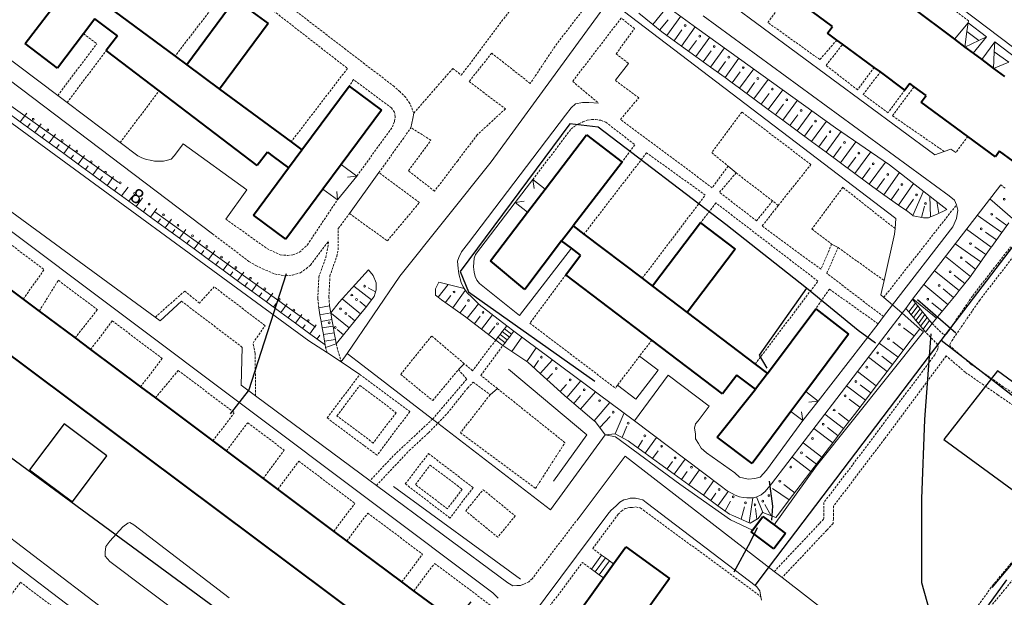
# Model space of a CAD drawing. Extents: x 13 to 4138, y -4831 to -1000.
# Tile 22 of 99: x 1171 to 1390, y -2680 to -2551. Entities that reach past the tile are written whole.
import ezdxf
from ezdxf.enums import TextEntityAlignment as Align

# ---------------------------------------------------------------- set-up
doc = ezdxf.new("R2010")
doc.units = 0
doc.header["$MEASUREMENT"] = 0
doc.linetypes.add('DASHED', pattern=[0.75, 0.5, -0.25])
for name, color, linetype in [('11', 7, 'CONTINUOUS'), ('24', 7, 'CONTINUOUS'), ('25', 7, 'CONTINUOUS'), ('37', 7, 'CONTINUOUS'), ('40', 7, 'CONTINUOUS'), ('42', 7, 'CONTINUOUS'), ('6', 7, 'CONTINUOUS'), ('7', 7, 'CONTINUOUS'), ('ВОРКАУТ_ФИТНЕС', 1, 'CONTINUOUS'), ('ДЕТСКИЕ_ПЛОЩАДКИ', 6, 'CONTINUOUS'), ('ЛЕСТНИЦЫ', 6, 'CONTINUOUS'), ('ПЕШЕХОДНЫЕ_ДОРОЖКИ', 3, 'CONTINUOUS'), ('ТРОПЫ', 32, 'CONTINUOUS')]:
    doc.layers.add(name, color=color, linetype=linetype)
doc.styles.get("Standard").update_dxf_attribs({"font": 'txt', "height": 0.2})

msp = doc.modelspace()

# ---------------------------------------------------------------- linework, layer by layer
at = {"layer": '11', "color": 253, "linetype": 'Continuous', "lineweight": 0}
for p, q in [((1275.91, -2583), (1302.2, -2546.94)), ((1302.2, -2546.94), (1366.13, -2595.58)), ((1235.24, -2622.89), (1146.75, -2558.14)), ((1255.48, -2608.49), (1275.91, -2583)), ((1366.13, -2595.58), (1365.93, -2597.87)), ((1365.93, -2597.87), (1365.83, -2599.1)), ((1365.83, -2599.1), (1363.5, -2609.45)), ((1243.79, -2625.71), (1255.48, -2608.49)), ((1363.5, -2609.45), (1362.78, -2612.65)), ((1362.78, -2612.65), (1363.41, -2613.2)), ((1363.41, -2613.2), (1365.35, -2614.89)), ((1365.35, -2614.89), (1367.48, -2616.75)), ((1367.48, -2616.75), (1371.43, -2620.19)), ((1372.24, -2620.9), (1348.44, -2650.79)), ((1371.43, -2620.19), (1372.24, -2620.9)), ((1239.36, -2625.6), (1235.24, -2622.89)), ((1242.42, -2627.54), (1239.36, -2625.6)), ((1242.42, -2627.54), (1243.79, -2625.71)), ((1247.3, -2628.4), (1243.79, -2625.71)), ((1262.82, -2640.34), (1247.3, -2628.4)), ((1264, -2641.25), (1262.82, -2640.34)), ((1289.12, -2660.58), (1264, -2641.25)), ((1301.31, -2643.86), (1289.12, -2660.58)), ((1303.6, -2644.32), (1301.31, -2643.86)), ((1317.95, -2654.86), (1303.6, -2644.32)), ((1348.44, -2650.79), (1338.94, -2663.93)), ((1329.24, -2662.8), (1317.95, -2654.86)), ((1334.13, -2665.08), (1329.24, -2662.8))]:
    msp.add_line(p, q, dxfattribs=at)
at = {"layer": '24', "color": 253, "linetype": 'Continuous', "lineweight": 0}
for p, q in [((1031.53, -2495.4), (1276.24, -2679.07)), ((1347.17, -2523.14), (1404.87, -2567.09)), ((1374.78, -2581.41), (1328.84, -2547.48)), ((1378, -2590.54), (1323.15, -2550.44)), ((1179.24, -2568.17), (1161.3, -2554.62)), ((1159.12, -2557.7), (1213.72, -2599)), ((1303.57, -2564.79), (1306.47, -2561)), ((1181.32, -2569.74), (1179.24, -2568.17)), ((1193.14, -2578.67), (1181.32, -2569.74)), ((1293.68, -2570.9), (1294.7, -2570.01)), ((1294.7, -2570.01), (1296.22, -2569.75)), ((1296.22, -2569.75), (1297.62, -2569.75)), ((1297.62, -2569.75), (1299.84, -2569.9)), ((1258.43, -2573.31), (1258.63, -2572.11)), ((1270.81, -2601), (1292.41, -2572.55)), ((1292.41, -2572.55), (1293.68, -2570.9)), ((1257.99, -2575.36), (1258.43, -2573.31)), ((1197.07, -2581.64), (1193.14, -2578.67)), ((1207.22, -2578.93), (1205.26, -2581.52)), ((1221.38, -2589.24), (1207.22, -2578.93)), ((1376.89, -2580.66), (1374.78, -2581.41)), ((1378.34, -2580.14), (1376.89, -2580.66)), ((1379.44, -2580.92), (1378.34, -2580.14)), ((1200.95, -2617.64), (1152, -2581.76)), ((1198.01, -2582.11), (1197.07, -2581.64)), ((1199.06, -2582.46), (1198.01, -2582.11)), ((1199.88, -2582.58), (1199.06, -2582.46)), ((1200.82, -2582.81), (1199.88, -2582.58)), ((1201.75, -2582.81), (1200.82, -2582.81)), ((1202.81, -2582.81), (1201.75, -2582.81)), ((1203.74, -2582.58), (1202.81, -2582.81)), ((1204.56, -2582.34), (1203.74, -2582.58)), ((1205.26, -2581.52), (1204.56, -2582.34)), ((1244.3, -2594.51), (1250.86, -2585.37)), ((1328.7, -2583.91), (1330.47, -2585.43)), ((1369.82, -2613.61), (1389.47, -2588.08)), ((1216.74, -2595.76), (1221.38, -2589.24)), ((1272.41, -2603.6), (1281.24, -2592.07)), ((1379.17, -2591.48), (1378, -2590.54)), ((1379.64, -2592.53), (1379.17, -2591.48)), ((1379.95, -2593.77), (1379.64, -2592.53)), ((1379.64, -2595.58), (1379.95, -2593.77)), ((1378.82, -2597.45), (1379.64, -2595.58)), ((1365.35, -2614.89), (1378.82, -2597.45)), ((1269.28, -2603.03), (1270.81, -2601)), ((1268.65, -2604.31), (1269.28, -2603.03)), ((1293.75, -2602.23), (1282.19, -2617.22)), ((1351.78, -2601.31), (1353.23, -2602.1)), ((1268.39, -2605.15), (1268.65, -2604.31)), ((1268.52, -2606.75), (1268.39, -2605.15)), ((1271.9, -2606.4), (1272.03, -2605.45)), ((1272.03, -2605.45), (1272.09, -2604.43)), ((1272.09, -2604.43), (1272.41, -2603.6)), ((1268.64, -2607.95), (1268.52, -2606.75)), ((1272.09, -2607.55), (1271.9, -2606.4)), ((1272.28, -2608.56), (1272.09, -2607.55)), ((1269.15, -2609.86), (1268.64, -2607.95)), ((1269.66, -2610.88), (1269.15, -2609.86)), ((1272.66, -2609.33), (1272.28, -2608.56)), ((1273.3, -2610.09), (1272.66, -2609.33)), ((1269.89, -2611.2), (1269.66, -2610.88)), ((1270.55, -2612.15), (1269.89, -2611.2)), ((1271.57, -2613.17), (1270.55, -2612.15)), ((1282.19, -2617.22), (1273.3, -2610.09)), ((1206.81, -2614.03), (1202.06, -2618.46)), ((1273.22, -2614.82), (1271.57, -2613.17)), ((1279.34, -2619.52), (1273.22, -2614.82)), ((1363.34, -2617.49), (1365.35, -2614.89)), ((1367.48, -2616.75), (1368.33, -2615.64)), ((1202.06, -2618.46), (1200.95, -2617.64)), ((1338.39, -2654.8), (1367.48, -2616.75)), ((1362.12, -2619.07), (1363.34, -2617.49)), ((1307.82, -2640.7), (1280.93, -2620.73)), ((1348.78, -2636.34), (1362.12, -2619.07)), ((1238.77, -2725.21), (1106.58, -2624.98)), ((1220.15, -2632.77), (1220.38, -2624.34)), ((1246.6, -2630.36), (1242.42, -2627.54)), ((1308.96, -2626.3), (1313.1, -2629.44)), ((1268.57, -2629.31), (1269.88, -2627.98)), ((1313.1, -2629.44), (1308.16, -2635.93)), ((1307.82, -2640.7), (1315.36, -2630.55)), ((1315.36, -2630.55), (1324.49, -2637.47)), ((1223.37, -2635.16), (1220.15, -2632.77)), ((1275.63, -2634.93), (1277.29, -2633.55)), ((1308.16, -2635.93), (1304.03, -2632.79)), ((1248.88, -2654.08), (1223.37, -2635.16)), ((1324.49, -2637.47), (1322.02, -2640.72)), ((1307.82, -2640.7), (1326.94, -2655.12)), ((1322.02, -2640.72), (1321.43, -2641.43)), ((1337.23, -2651.74), (1345.35, -2640.69)), ((1321.43, -2641.43), (1321.2, -2642.36)), ((1321.2, -2642.36), (1321.43, -2643.65)), ((1321.43, -2643.65), (1321.43, -2644.71)), ((1321.43, -2644.71), (1322.13, -2645.76)), ((1322.13, -2645.76), (1322.72, -2646.82)), ((1322.72, -2646.82), (1323.89, -2647.87)), ((1305.74, -2648.61), (1295.24, -2662.56)), ((1338.99, -2674.33), (1305.74, -2648.61)), ((1323.89, -2647.87), (1330.21, -2652.32)), ((1335.82, -2653.26), (1337.23, -2651.74)), ((1330.21, -2652.32), (1331.26, -2653.26)), ((1331.26, -2653.26), (1332.2, -2653.49)), ((1332.2, -2653.49), (1333.25, -2653.73)), ((1333.25, -2653.73), (1334.65, -2653.61)), ((1334.65, -2653.61), (1335.82, -2653.26)), ((1202.32, -2692.44), (1154.51, -2656.07)), ((1250.3, -2655.14), (1248.88, -2654.08)), ((1279.57, -2676.85), (1250.3, -2655.14)), ((1326.94, -2655.12), (1328.47, -2656.33)), ((1336.99, -2656.52), (1338.39, -2654.8)), ((1306.18, -2658.17), (1305.48, -2658.38)), ((1306.89, -2657.94), (1306.18, -2658.17)), ((1308.06, -2657.94), (1306.89, -2657.94)), ((1308.99, -2658.17), (1308.06, -2657.94)), ((1309.7, -2658.38), (1308.99, -2658.17)), ((1328.47, -2656.33), (1329.62, -2656.97)), ((1329.62, -2656.97), (1330.31, -2657.29)), ((1330.31, -2657.29), (1331.27, -2657.67)), ((1331.27, -2657.67), (1332.09, -2657.86)), ((1332.09, -2657.86), (1332.86, -2657.92)), ((1332.86, -2657.92), (1333.75, -2657.92)), ((1333.75, -2657.92), (1334.38, -2657.92)), ((1334.38, -2657.92), (1335.14, -2657.67)), ((1335.14, -2657.67), (1336.1, -2657.22)), ((1336.1, -2657.22), (1336.99, -2656.52)), ((1303.73, -2659.67), (1302.56, -2660.72)), ((1304.55, -2658.85), (1303.73, -2659.67)), ((1305.48, -2658.38), (1304.55, -2658.85)), ((1310.4, -2658.96), (1309.7, -2658.38)), ((1335.06, -2677.67), (1310.4, -2658.96)), ((1301.86, -2661.54), (1232.7, -2754.28)), ((1302.56, -2660.72), (1301.86, -2661.54)), ((1340.74, -2675.69), (1338.99, -2674.33)), ((1368.37, -2697.06), (1340.74, -2675.69)), ((1280.74, -2677.55), (1279.57, -2676.85)), ((1281.56, -2677.44), (1280.74, -2677.55)), ((1282.38, -2677.44), (1281.56, -2677.44)), ((1283.3, -2677.09), (1282.38, -2677.44)), ((1335.77, -2678.61), (1335.06, -2677.67)), ((1276.24, -2679.07), (1277.41, -2680.25)), ((1336.02, -2679.95), (1335.77, -2678.61)), ((1336.13, -2680.76), (1336.02, -2679.95))]:
    msp.add_line(p, q, dxfattribs=at)
at = {"layer": '24', "color": 253, "linetype": 'DASHED', "lineweight": 0}
for p, q in [((1254.24, -2566.17), (1185.64, -2513.53)), ((1269.21, -2563.65), (1286.88, -2540.1)), ((1218.36, -2542.57), (1205.39, -2559.39)), ((1382.33, -2551.55), (1372.54, -2544.08)), ((1220.81, -2544.23), (1243.83, -2562.12)), ((1296.99, -2548.26), (1290.13, -2557.17)), ((1337.59, -2551.9), (1341.28, -2546.78)), ((1304.85, -2550.9), (1294.05, -2565.03)), ((1307.86, -2553.25), (1304.85, -2550.9)), ((1349.15, -2560.17), (1337.59, -2551.9)), ((1382.21, -2551.98), (1382.33, -2551.55)), ((1185, -2554.41), (1187.94, -2556.65)), ((1303.71, -2558.91), (1307.86, -2553.25)), ((1179.24, -2568.17), (1187.94, -2556.65)), ((1290.13, -2557.17), (1284.6, -2565.49)), ((1352.94, -2555.8), (1349.15, -2560.17)), ((1350.55, -2561.45), (1354.24, -2556.75)), ((1181.32, -2569.74), (1190.06, -2558.17)), ((1275.99, -2558.73), (1270.96, -2565.06)), ((1284.6, -2565.49), (1275.99, -2558.73)), ((1306.47, -2561), (1303.71, -2558.91)), ((1357.54, -2566.92), (1350.55, -2561.45)), ((1243.83, -2562.12), (1231.27, -2578.53)), ((1258.63, -2572.11), (1267.34, -2562.13)), ((1267.34, -2562.13), (1269.21, -2563.65)), ((1361.26, -2561.9), (1357.54, -2566.92)), ((1358.78, -2567.96), (1362.65, -2562.92)), ((1245.21, -2564.63), (1244.18, -2566.09)), ((1253.63, -2570.95), (1245.21, -2564.63)), ((1270.96, -2565.06), (1279.04, -2571.15)), ((1294.05, -2565.03), (1299.84, -2569.9)), ((1308.79, -2568.67), (1303.57, -2564.79)), ((1193.14, -2578.67), (1201.85, -2567.15)), ((1255.55, -2567.33), (1254.24, -2566.17)), ((1256.82, -2568.63), (1255.55, -2567.33)), ((1364.37, -2572.04), (1358.78, -2567.96)), ((1368.13, -2566.95), (1364.37, -2572.04)), ((1365.32, -2572.68), (1370.17, -2566.23)), ((1257.75, -2569.92), (1256.82, -2568.63)), ((1258.63, -2572.11), (1257.75, -2569.92)), ((1304.72, -2573.51), (1308.79, -2568.67)), ((1254.34, -2571.89), (1253.63, -2570.95)), ((1254.47, -2572.94), (1254.34, -2571.89)), ((1279.04, -2571.15), (1272.74, -2576.97)), ((1331.78, -2571.87), (1325.04, -2580.91)), ((1347.16, -2583.58), (1331.78, -2571.87)), ((1376.89, -2580.66), (1365.32, -2572.68)), ((1253.87, -2575.17), (1254.36, -2573.88)), ((1254.36, -2573.88), (1254.47, -2572.94)), ((1294.37, -2575.09), (1295.39, -2574.51)), ((1295.39, -2574.51), (1296.28, -2574.07)), ((1296.28, -2574.07), (1297.3, -2573.69)), ((1297.3, -2573.69), (1298.25, -2573.56)), ((1298.25, -2573.56), (1299.14, -2573.56)), ((1299.14, -2573.56), (1300.29, -2573.69)), ((1300.29, -2573.69), (1301.43, -2574.13)), ((1301.43, -2574.13), (1307.9, -2579.15)), ((1325.14, -2588.74), (1304.72, -2573.51)), ((1245.93, -2586.13), (1253.87, -2575.17)), ((1250.86, -2585.37), (1257.99, -2575.36)), ((1262.44, -2578.14), (1257.99, -2575.36)), ((1272.74, -2576.97), (1268.41, -2582.71)), ((1285.14, -2586.93), (1293.74, -2575.59)), ((1293.74, -2575.59), (1294.37, -2575.09)), ((1257.41, -2584.94), (1262.44, -2578.14)), ((1307.9, -2579.15), (1305.06, -2583.05)), ((1382.15, -2577.3), (1379.44, -2580.92)), ((1310.53, -2580.96), (1296.57, -2599.07)), ((1323.62, -2590.38), (1310.53, -2580.96)), ((1325.04, -2580.91), (1328.7, -2583.91)), ((1268.41, -2582.71), (1263.24, -2589.5)), ((1339.88, -2592.69), (1347.16, -2583.58)), ((1259.87, -2592.05), (1250.86, -2585.37)), ((1263.24, -2589.5), (1257.41, -2584.94)), ((1328.7, -2583.91), (1325.14, -2588.74)), ((1326.79, -2589.76), (1330.47, -2585.43)), ((1330.47, -2585.43), (1338.61, -2591.67)), ((1389.47, -2588.08), (1390.6, -2589)), ((1335.05, -2596.12), (1326.79, -2589.76)), ((1354.26, -2588.65), (1347.39, -2597.94)), ((1365.93, -2597.87), (1354.26, -2588.65)), ((1234.9, -2601.49), (1241.6, -2591.44)), ((1252.73, -2600.6), (1259.87, -2592.05)), ((1309.56, -2608.94), (1323.62, -2590.38)), ((1325.98, -2592.14), (1322.55, -2596.58)), ((1348.73, -2609.57), (1325.98, -2592.14)), ((1338.61, -2591.67), (1335.05, -2596.12)), ((1339.88, -2592.69), (1338.61, -2591.67)), ((1241.8, -2597.8), (1244.3, -2594.51)), ((1244.3, -2594.51), (1252.73, -2600.6)), ((1336.32, -2597.27), (1339.88, -2592.69)), ((1363.41, -2613.2), (1379.64, -2592.53)), ((1216.74, -2595.76), (1225.89, -2602.31)), ((1163.7, -2597.6), (1176.22, -2607.01)), ((1213.72, -2599), (1221.87, -2605.16)), ((1241.8, -2602.55), (1241.8, -2597.8)), ((1349.41, -2606.94), (1336.32, -2597.27)), ((1347.39, -2597.94), (1351.78, -2601.31)), ((1235.56, -2605.99), (1239.67, -2600.6)), ((1239.34, -2602.79), (1239.67, -2600.6)), ((1225.89, -2602.31), (1228.82, -2603.72)), ((1231.62, -2603.72), (1233.15, -2603.13)), ((1233.15, -2603.13), (1234.9, -2601.49)), ((1238.99, -2604.31), (1239.34, -2602.79)), ((1241.44, -2604.08), (1241.8, -2602.55)), ((1351.78, -2601.31), (1349.41, -2606.94)), ((1350.69, -2607.83), (1353.23, -2602.1)), ((1353.23, -2602.1), (1363.5, -2609.45)), ((1383.23, -2612.82), (1391.65, -2601.94)), ((1384.72, -2613.9), (1393.12, -2603.04)), ((1221.87, -2605.16), (1223.39, -2606.1)), ((1228.82, -2603.72), (1230.45, -2603.84)), ((1230.45, -2603.84), (1231.62, -2603.72)), ((1237.46, -2608.65), (1238.99, -2604.31)), ((1239.92, -2608.41), (1241.44, -2604.08)), ((1171.53, -2613.6), (1176.22, -2607.01)), ((1223.39, -2606.1), (1224.91, -2606.8)), ((1224.91, -2606.8), (1227.6, -2607.98)), ((1231.55, -2608.24), (1233.33, -2607.69)), ((1233.33, -2607.69), (1234.62, -2606.8)), ((1234.62, -2606.8), (1235.56, -2605.99)), ((1363.34, -2617.49), (1350.69, -2607.83)), ((1175.1, -2616.27), (1179.38, -2609.39)), ((1179.38, -2609.39), (1188.09, -2615.94)), ((1227.6, -2607.98), (1230.01, -2608.4)), ((1230.01, -2608.4), (1231.55, -2608.24)), ((1237.23, -2613.45), (1237.46, -2608.65)), ((1239.69, -2613.22), (1239.92, -2608.41)), ((1292.5, -2608.14), (1284.49, -2618.94)), ((1334.74, -2628.07), (1348.73, -2609.57)), ((1207.56, -2611.78), (1200.95, -2617.64)), ((1210.84, -2614.47), (1207.56, -2611.78)), ((1214.12, -2610.84), (1210.84, -2614.47)), ((1225.47, -2619.51), (1214.12, -2610.84)), ((1351.27, -2611.35), (1348.23, -2615.77)), ((1362.12, -2619.07), (1351.27, -2611.35)), ((1220.38, -2624.34), (1206.81, -2614.03)), ((1237.43, -2615.5), (1237.23, -2613.45)), ((1239.85, -2615.08), (1239.69, -2613.22)), ((1377.39, -2621.36), (1383.23, -2612.82)), ((1378.56, -2622.9), (1384.72, -2613.9)), ((1183.1, -2622.25), (1188.09, -2615.94)), ((1186.57, -2624.84), (1191.4, -2618.43)), ((1191.4, -2618.43), (1202.54, -2626.82)), ((1222.78, -2623.38), (1225.47, -2619.51)), ((1284.49, -2618.94), (1303.55, -2633.42)), ((1375.41, -2623.69), (1372.74, -2620.97)), ((1374.17, -2619.04), (1376.57, -2621.36)), ((1262.6, -2621.81), (1255.7, -2630.37)), ((1269.88, -2627.98), (1262.6, -2621.81)), ((1276.89, -2622.72), (1271.73, -2629.55)), ((1311.68, -2622.71), (1308.96, -2626.3)), ((1376.57, -2621.36), (1376.95, -2621.51)), ((1376.95, -2621.51), (1377.39, -2621.36)), ((1378.15, -2623.68), (1378.56, -2622.9)), ((1223.24, -2625.61), (1222.78, -2623.38)), ((1238.95, -2624.36), (1239.36, -2625.6)), ((1241.31, -2623.58), (1242.42, -2627.54)), ((1273.6, -2630.6), (1278.49, -2623.94)), ((1374.78, -2626), (1375.41, -2624.86)), ((1375.55, -2624.2), (1375.41, -2623.69)), ((1375.41, -2624.86), (1375.55, -2624.2)), ((1378.19, -2624.07), (1378.15, -2623.68)), ((1382.9, -2628.14), (1378.19, -2624.07)), ((1197.71, -2633.17), (1202.54, -2626.82)), ((1223.37, -2635.16), (1223.24, -2625.61)), ((1308.96, -2626.3), (1304.03, -2632.79)), ((1374.78, -2626), (1361.79, -2643.44)), ((1377.34, -2626.25), (1363.56, -2644.76)), ((1381.55, -2629.88), (1377.34, -2626.25)), ((1201.01, -2635.63), (1206.1, -2629.49)), ((1206.1, -2629.49), (1218.61, -2638.91)), ((1262.84, -2636.22), (1268.57, -2629.31)), ((1268.57, -2629.31), (1270.44, -2631.42)), ((1271.73, -2629.55), (1269.88, -2627.98)), ((1390.06, -2633.11), (1382.9, -2628.14)), ((1239.32, -2640.09), (1246.6, -2630.36)), ((1246.6, -2630.36), (1257.72, -2638.68)), ((1255.7, -2630.37), (1262.84, -2636.22)), ((1270.44, -2631.42), (1262.82, -2640.34)), ((1277.29, -2633.55), (1273.6, -2630.6)), ((1388.81, -2634.92), (1381.55, -2629.88)), ((1241.5, -2639.59), (1246.61, -2632.82)), ((1246.61, -2632.82), (1254.68, -2638.92)), ((1266.15, -2639.03), (1270.6, -2633.41)), ((1270.6, -2633.41), (1271.88, -2632.12)), ((1271.88, -2632.12), (1275.63, -2634.93)), ((1292.33, -2645.6), (1277.29, -2633.55)), ((1304.03, -2632.79), (1303.55, -2633.42)), ((1395.86, -2637.09), (1390.06, -2633.11)), ((1275.63, -2634.93), (1269.04, -2643.37)), ((1394.78, -2639.02), (1388.81, -2634.92)), ((1213.83, -2645.21), (1218.61, -2638.91)), ((1247.53, -2646.24), (1239.32, -2640.09)), ((1249.57, -2645.68), (1241.5, -2639.59)), ((1254.68, -2638.92), (1249.57, -2645.68)), ((1257.72, -2638.68), (1250.44, -2648.41)), ((1262.82, -2640.34), (1254.06, -2648.53)), ((1264, -2641.25), (1266.15, -2639.03)), ((1216.83, -2647.45), (1221.6, -2641.16)), ((1221.6, -2641.16), (1229.75, -2647.29)), ((1261.94, -2643.37), (1264, -2641.25)), ((1257.61, -2647.35), (1261.94, -2643.37)), ((1269.04, -2643.37), (1285.77, -2655.79)), ((1361.79, -2643.44), (1356.42, -2650.58)), ((1363.56, -2644.76), (1358.17, -2651.91)), ((1225.04, -2653.59), (1229.75, -2647.29)), ((1250.44, -2648.41), (1247.53, -2646.24)), ((1250.3, -2655.14), (1257.61, -2647.35)), ((1285.77, -2655.79), (1292.33, -2645.6)), ((1387.63, -2677.5), (1414.18, -2645.55)), ((1254.06, -2648.53), (1248.88, -2654.08)), ((1256.73, -2654.79), (1261.91, -2648.02)), ((1261.91, -2648.02), (1271.86, -2655.63)), ((1228.28, -2656.01), (1232.98, -2649.72)), ((1232.98, -2649.72), (1245.48, -2659.13)), ((1258.98, -2654.95), (1262.27, -2650.59)), ((1262.27, -2650.59), (1269.4, -2655.98)), ((1356.42, -2650.58), (1350.01, -2659)), ((1358.17, -2651.91), (1352.21, -2659.74)), ((1266.68, -2662.4), (1256.73, -2654.79)), ((1266.12, -2660.34), (1258.98, -2654.95)), ((1269.4, -2655.98), (1266.12, -2660.34)), ((1271.86, -2655.63), (1266.68, -2662.4)), ((1270.2, -2660.83), (1274.09, -2656.09)), ((1274.09, -2656.09), (1281.23, -2661.95)), ((1240.81, -2665.38), (1245.48, -2659.13)), ((1304.91, -2660.87), (1305.73, -2660.28)), ((1305.73, -2660.28), (1306.32, -2660.16)), ((1306.32, -2660.16), (1306.9, -2660.05)), ((1306.9, -2660.05), (1307.37, -2660.05)), ((1307.37, -2660.05), (1308.07, -2659.93)), ((1308.07, -2659.93), (1309.12, -2660.16)), ((1309.12, -2660.16), (1309.83, -2660.63)), ((1350.01, -2659), (1350.01, -2661.39)), ((1352.21, -2659.74), (1352.21, -2661.39)), ((1243.7, -2667.54), (1248.37, -2661.3)), ((1248.37, -2661.3), (1260.55, -2670.46)), ((1277.34, -2666.69), (1270.2, -2660.83)), ((1281.23, -2661.95), (1277.34, -2666.69)), ((1295.24, -2662.56), (1285.06, -2675.92)), ((1298.53, -2669.19), (1304.21, -2661.57)), ((1304.21, -2661.57), (1304.91, -2660.87)), ((1309.83, -2660.63), (1336.02, -2679.95)), ((1349.99, -2662.65), (1349.08, -2663.63)), ((1350.01, -2662.43), (1349.99, -2662.65)), ((1350.01, -2661.39), (1350.01, -2662.43)), ((1352.21, -2662.56), (1352.1, -2663.61)), ((1352.21, -2661.39), (1352.21, -2662.56)), ((1349.08, -2663.63), (1338.99, -2674.33)), ((1352.1, -2663.61), (1350.69, -2665.13)), ((1401.81, -2664.49), (1387.4, -2681.95)), ((1350.69, -2665.13), (1340.74, -2675.69)), ((1300.5, -2670.68), (1298.53, -2669.19)), ((1255.92, -2676.67), (1260.55, -2670.46)), ((1258.64, -2678.7), (1263.27, -2672.51)), ((1263.27, -2672.51), (1277.95, -2683.55)), ((1287.12, -2684.51), (1296.21, -2672.3)), ((1298.24, -2673.82), (1296.21, -2672.3)), ((1166.95, -2682.03), (1170.95, -2676.73)), ((1170.95, -2676.73), (1183.71, -2686.41)), ((1284.24, -2676.62), (1283.3, -2677.09)), ((1285.06, -2675.92), (1284.24, -2676.62)), ((1379.16, -2689.19), (1387.63, -2677.5))]:
    msp.add_line(p, q, dxfattribs=at)
at = {"layer": '25', "color": 253, "linetype": 'Continuous', "lineweight": 0}
for p, q in [((1368.33, -2615.64), (1369.82, -2613.61)), ((1369.82, -2613.61), (1370.49, -2614.45)), ((1237.43, -2615.5), (1239.85, -2615.08)), ((1237.7, -2617.06), (1237.43, -2615.5)), ((1239.85, -2615.08), (1240.12, -2616.65)), ((1369.01, -2616.45), (1368.33, -2615.64)), ((1369.01, -2616.45), (1370.49, -2614.45)), ((1369.53, -2617.09), (1369.01, -2616.45)), ((1369.53, -2617.09), (1371.01, -2615.09)), ((1370.06, -2617.72), (1371.53, -2615.74)), ((1370.49, -2614.45), (1371.01, -2615.09)), ((1370.58, -2618.36), (1372.04, -2616.39)), ((1371.01, -2615.09), (1371.53, -2615.74)), ((1371.53, -2615.74), (1372.04, -2616.39)), ((1372.04, -2616.39), (1372.56, -2617.03)), ((1237.7, -2617.06), (1240.12, -2616.65)), ((1237.95, -2618.54), (1237.7, -2617.06)), ((1237.95, -2618.54), (1240.37, -2618.12)), ((1238.2, -2620.02), (1237.95, -2618.54)), ((1240.12, -2616.65), (1240.37, -2618.12)), ((1240.37, -2618.12), (1240.63, -2619.6)), ((1370.06, -2617.72), (1369.53, -2617.09)), ((1370.58, -2618.36), (1370.06, -2617.72)), ((1371.11, -2618.99), (1370.58, -2618.36)), ((1371.11, -2618.99), (1372.56, -2617.03)), ((1371.63, -2619.63), (1373.08, -2617.68)), ((1372.16, -2620.26), (1373.6, -2618.32)), ((1372.56, -2617.03), (1373.08, -2617.68)), ((1373.08, -2617.68), (1373.6, -2618.32)), ((1373.6, -2618.32), (1374.17, -2619.04)), ((1238.2, -2620.02), (1240.63, -2619.6)), ((1238.46, -2621.5), (1238.2, -2620.02)), ((1240.63, -2619.6), (1240.88, -2621.08)), ((1277.85, -2621.47), (1278.34, -2620.83)), ((1278.34, -2620.83), (1278.82, -2620.19)), ((1278.34, -2620.83), (1279.93, -2622.05)), ((1278.82, -2620.19), (1279.34, -2619.52)), ((1278.82, -2620.19), (1280.42, -2621.41)), ((1279.34, -2619.52), (1280.93, -2620.73)), ((1280.93, -2620.73), (1280.42, -2621.41)), ((1371.63, -2619.63), (1371.11, -2618.99)), ((1372.16, -2620.26), (1371.63, -2619.63)), ((1372.74, -2620.97), (1372.16, -2620.26)), ((1374.17, -2619.04), (1372.74, -2620.97)), ((1238.46, -2621.5), (1240.88, -2621.08)), ((1238.71, -2622.97), (1238.46, -2621.5)), ((1238.71, -2622.97), (1241.14, -2622.56)), ((1238.85, -2623.78), (1238.71, -2622.97)), ((1240.88, -2621.08), (1241.14, -2622.56)), ((1241.14, -2622.56), (1241.31, -2623.58)), ((1276.89, -2622.72), (1277.37, -2622.1)), ((1278.49, -2623.94), (1276.89, -2622.72)), ((1277.37, -2622.1), (1277.85, -2621.47)), ((1277.37, -2622.1), (1278.97, -2623.32)), ((1277.85, -2621.47), (1279.45, -2622.68)), ((1279.45, -2622.68), (1278.97, -2623.32)), ((1279.93, -2622.05), (1279.45, -2622.68)), ((1280.42, -2621.41), (1279.93, -2622.05)), ((1238.95, -2624.36), (1238.85, -2623.78)), ((1241.31, -2623.58), (1238.95, -2624.36)), ((1278.97, -2623.32), (1278.49, -2623.94))]:
    msp.add_line(p, q, dxfattribs=at)
at = {"layer": '37', "color": 253, "linetype": 'Continuous', "lineweight": 0}
for p, q in [((1311.9, -2552.32), (1315.17, -2548.34)), ((1314.4, -2547.77), (1321.72, -2553.12)), ((1311.9, -2552.32), (1308.8, -2549.79)), ((1315.04, -2554.79), (1318.14, -2550.51)), ((1313.93, -2553.99), (1311.9, -2552.32)), ((1313.44, -2553.59), (1315.34, -2551.27)), ((1318.28, -2557.14), (1321.37, -2552.87)), ((1315.04, -2554.79), (1313.93, -2553.99)), ((1318.28, -2557.14), (1315.04, -2554.79)), ((1316.66, -2555.97), (1318.42, -2553.53)), ((1321.72, -2553.12), (1352.63, -2575.36)), ((1321.52, -2559.48), (1318.28, -2557.14)), ((1319.9, -2558.31), (1321.66, -2555.88)), ((1321.52, -2559.48), (1324.62, -2555.2)), ((1324.76, -2561.83), (1321.52, -2559.48)), ((1323.14, -2560.65), (1324.9, -2558.22)), ((1324.76, -2561.83), (1327.86, -2557.54)), ((1326.38, -2563), (1328.14, -2560.57)), ((1328.01, -2564.17), (1331.11, -2559.88)), ((1328.01, -2564.17), (1324.76, -2561.83)), ((1329.62, -2565.34), (1331.38, -2562.91)), ((1331.23, -2566.53), (1334.4, -2562.24)), ((1329.28, -2565.09), (1328.01, -2564.17)), ((1331.23, -2566.53), (1329.28, -2565.09)), ((1332.84, -2567.72), (1334.62, -2565.31)), ((1334.45, -2568.91), (1337.65, -2564.58)), ((1334.45, -2568.91), (1331.23, -2566.53)), ((1336.06, -2570.1), (1337.84, -2567.69)), ((1337.66, -2571.29), (1340.9, -2566.92)), ((1337.66, -2571.29), (1334.45, -2568.91)), ((1339.27, -2572.48), (1341.06, -2570.07)), ((1340.88, -2573.67), (1344.14, -2569.25)), ((1170.9, -2574.03), (1167.67, -2571.67)), ((1170.9, -2574.03), (1172.32, -2572.09)), ((1340.88, -2573.67), (1337.66, -2571.29)), ((1342.49, -2574.86), (1344.27, -2572.45)), ((1344.1, -2576.05), (1347.39, -2571.59)), ((1174.13, -2576.39), (1170.9, -2574.03)), ((1172.52, -2575.21), (1173.11, -2574.41)), ((1174.13, -2576.39), (1175.55, -2574.46)), ((1344.1, -2576.05), (1340.88, -2573.67)), ((1345.7, -2577.24), (1347.49, -2574.82)), ((1347.31, -2578.42), (1350.64, -2573.93)), ((1177.36, -2578.76), (1174.13, -2576.39)), ((1175.74, -2577.57), (1176.33, -2576.77)), ((1177.36, -2578.76), (1178.77, -2576.82)), ((1347.31, -2578.42), (1344.1, -2576.05)), ((1350.53, -2580.8), (1353.91, -2576.23)), ((1352.63, -2575.36), (1364.69, -2583.61)), ((1180.58, -2581.12), (1177.36, -2578.76)), ((1178.97, -2579.94), (1179.56, -2579.13)), ((1180.58, -2581.12), (1182, -2579.18)), ((1350.53, -2580.8), (1347.31, -2578.42)), ((1348.92, -2579.61), (1350.7, -2577.2)), ((1353.74, -2583.18), (1357.21, -2578.49)), ((1183.81, -2583.48), (1180.58, -2581.12)), ((1182.2, -2582.3), (1182.79, -2581.49)), ((1353.74, -2583.18), (1350.53, -2580.8)), ((1352.14, -2581.99), (1353.92, -2579.58)), ((1356.96, -2585.56), (1360.51, -2580.75)), ((1183.81, -2583.48), (1185.23, -2581.55)), ((1187.04, -2585.85), (1183.81, -2583.48)), ((1356.96, -2585.56), (1353.74, -2583.18)), ((1355.35, -2584.37), (1357.14, -2581.96)), ((1360.18, -2587.94), (1363.82, -2583.01)), ((1364.69, -2583.61), (1377.46, -2593.62)), ((1185.42, -2584.66), (1186.02, -2583.86)), ((1187.04, -2585.85), (1188.46, -2583.91)), ((1190.27, -2588.21), (1187.04, -2585.85)), ((1360.18, -2587.94), (1356.96, -2585.56)), ((1358.57, -2586.75), (1360.35, -2584.34)), ((1363.4, -2590.31), (1366.89, -2585.34)), ((1188.65, -2587.03), (1189.24, -2586.22)), ((1190.27, -2588.21), (1191.68, -2586.27)), ((1363.12, -2590.11), (1360.18, -2587.94)), ((1361.79, -2589.13), (1363.57, -2586.71)), ((1366.67, -2592.61), (1370.05, -2587.81)), ((1193.49, -2590.57), (1190.27, -2588.21)), ((1191.88, -2589.39), (1192.47, -2588.58)), ((1193.49, -2590.57), (1194.91, -2588.64)), ((1363.4, -2590.31), (1363.12, -2590.11)), ((1365.03, -2591.46), (1366.76, -2589.01)), ((1369.91, -2594.95), (1372.23, -2589.52)), ((1196.72, -2592.93), (1193.49, -2590.57)), ((1195.11, -2591.75), (1195.7, -2590.95)), ((1196.72, -2592.93), (1198.14, -2591)), ((1366.67, -2592.61), (1363.4, -2590.31)), ((1368.31, -2593.76), (1370.03, -2591.31)), ((1373.81, -2595.26), (1373.68, -2590.66)), ((1375.65, -2594.47), (1375.2, -2591.85)), ((1392.12, -2595.57), (1387.07, -2591.2)), ((1199.95, -2595.3), (1196.72, -2592.93)), ((1198.34, -2594.11), (1198.92, -2593.31)), ((1199.95, -2595.3), (1201.37, -2593.36)), ((1368.76, -2594.08), (1366.67, -2592.61)), ((1369.91, -2594.95), (1368.76, -2594.08)), ((1371.78, -2595.36), (1372.47, -2592.84)), ((1377.46, -2593.62), (1375.17, -2594.69)), ((1203.18, -2597.66), (1199.95, -2595.3)), ((1201.56, -2596.48), (1202.15, -2595.67)), ((1203.18, -2597.66), (1204.59, -2595.72)), ((1369.98, -2595), (1369.91, -2594.95)), ((1372.27, -2595.46), (1369.98, -2595)), ((1373.34, -2595.46), (1372.27, -2595.46)), ((1373.81, -2595.26), (1373.34, -2595.46)), ((1375.17, -2594.69), (1373.81, -2595.26)), ((1389.69, -2598.75), (1384.26, -2594.85)), ((1390.86, -2597.13), (1388.42, -2595.38)), ((1391.27, -2596.56), (1389.69, -2598.75)), ((1206.4, -2600.02), (1203.18, -2597.66)), ((1204.79, -2598.84), (1205.38, -2598.03)), ((1206.4, -2600.02), (1207.82, -2598.09)), ((1387.36, -2602), (1381.83, -2598.01)), ((1388.53, -2600.38), (1386.09, -2598.62)), ((1389.69, -2598.75), (1387.47, -2601.84)), ((1209.63, -2602.39), (1206.4, -2600.02)), ((1208.02, -2601.2), (1208.61, -2600.4)), ((1209.63, -2602.39), (1211.05, -2600.45)), ((1212.86, -2604.75), (1209.63, -2602.39)), ((1211.24, -2603.57), (1211.84, -2602.76)), ((1212.86, -2604.75), (1214.28, -2602.81)), ((1385.03, -2605.25), (1379.31, -2601.28)), ((1386.17, -2603.61), (1383.71, -2601.9)), ((1387.36, -2602), (1385.49, -2604.59)), ((1387.47, -2601.84), (1387.36, -2602)), ((1216.09, -2607.11), (1212.86, -2604.75)), ((1214.47, -2605.93), (1215.06, -2605.12)), ((1216.09, -2607.11), (1217.5, -2605.18)), ((1382.72, -2608.52), (1377.14, -2604.1)), ((1383.96, -2606.95), (1381.61, -2605.09)), ((1385.03, -2605.25), (1383.05, -2608.1)), ((1385.49, -2604.59), (1385.03, -2605.25)), ((1219.31, -2609.47), (1216.09, -2607.11)), ((1217.7, -2608.29), (1218.29, -2607.49)), ((1219.31, -2609.47), (1220.73, -2607.54)), ((1248.54, -2607.07), (1245.64, -2610.27)), ((1249.6, -2608.29), (1248.54, -2607.07)), ((1380.23, -2611.65), (1374.7, -2607.27)), ((1222.54, -2611.84), (1219.31, -2609.47)), ((1220.93, -2610.66), (1221.52, -2609.85)), ((1222.54, -2611.84), (1223.96, -2609.9)), ((1250.21, -2609.97), (1249.6, -2608.29)), ((1250.21, -2609.97), (1250.21, -2611.5)), ((1263.45, -2611.31), (1264.21, -2609.78)), ((1264.21, -2609.78), (1269.89, -2611.2)), ((1381.48, -2610.08), (1379.12, -2608.22)), ((1382.72, -2608.52), (1380.23, -2611.65)), ((1383.05, -2608.1), (1382.72, -2608.52)), ((1225.77, -2614.2), (1222.54, -2611.84)), ((1224.15, -2613.02), (1224.74, -2612.21)), ((1245.64, -2610.27), (1241.97, -2614.25)), ((1249.23, -2613.73), (1245.23, -2610.72)), ((1250.08, -2611.95), (1248.43, -2611.09)), ((1250.21, -2611.5), (1249.76, -2613.02)), ((1263.45, -2612.69), (1263.45, -2611.31)), ((1264.07, -2613.17), (1266.29, -2610.3)), ((1267.3, -2615.53), (1270.06, -2611.66)), ((1377.71, -2614.75), (1372.35, -2610.33)), ((1378.98, -2613.21), (1376.66, -2611.3)), ((1380.23, -2611.65), (1379.54, -2612.53)), ((1225.77, -2614.2), (1227.19, -2612.26)), ((1229, -2616.56), (1225.77, -2614.2)), ((1241.97, -2614.25), (1240.12, -2616.65)), ((1246.77, -2616.88), (1242.65, -2613.52)), ((1248.03, -2615.33), (1246.58, -2614.14)), ((1249.23, -2613.73), (1247.92, -2615.47)), ((1249.76, -2613.02), (1249.23, -2613.73)), ((1264.07, -2613.17), (1263.45, -2612.69)), ((1264.82, -2613.76), (1264.07, -2613.17)), ((1267.3, -2615.53), (1264.82, -2613.76)), ((1265.64, -2614.4), (1266.91, -2612.77)), ((1375.16, -2617.84), (1369.91, -2613.5)), ((1376.43, -2616.29), (1374.12, -2614.38)), ((1379.54, -2612.53), (1377.71, -2614.75)), ((1227.38, -2615.38), (1227.97, -2614.57)), ((1229, -2616.56), (1230.41, -2614.63)), ((1232.22, -2618.93), (1229, -2616.56)), ((1247.92, -2615.47), (1246.77, -2616.88)), ((1270.16, -2617.57), (1267.3, -2615.53)), ((1268.92, -2616.69), (1270.19, -2614.91)), ((1270.54, -2617.86), (1273.02, -2614.62)), ((1377.71, -2614.75), (1375.16, -2617.84)), ((1230.61, -2617.74), (1231.2, -2616.94)), ((1232.22, -2618.93), (1233.64, -2616.99)), ((1244.25, -2619.98), (1240.3, -2616.76)), ((1245.51, -2618.43), (1244.09, -2617.27)), ((1246.77, -2616.88), (1244.25, -2619.98)), ((1270.54, -2617.86), (1270.16, -2617.57)), ((1273.72, -2620.3), (1270.54, -2617.86)), ((1272.13, -2619.08), (1273.42, -2617.39)), ((1273.72, -2620.3), (1276.17, -2617.09)), ((1375.16, -2617.84), (1374.17, -2619.04)), ((1235.45, -2621.29), (1232.22, -2618.93)), ((1233.84, -2620.11), (1234.43, -2619.3)), ((1235.45, -2621.29), (1236.87, -2619.35)), ((1242.98, -2621.53), (1241.57, -2620.38)), ((1244.25, -2619.98), (1241.72, -2623.08)), ((1276.89, -2622.72), (1273.72, -2620.3)), ((1275.31, -2621.51), (1276.72, -2619.66)), ((1370.21, -2621.78), (1367.83, -2619.96)), ((1371.43, -2620.19), (1369, -2623.37)), ((1238.85, -2623.78), (1235.45, -2621.29)), ((1237.06, -2622.47), (1237.65, -2621.66)), ((1241.72, -2623.08), (1241.31, -2623.58)), ((1280.51, -2625.29), (1282.69, -2622.04)), ((1367.79, -2624.96), (1365.4, -2623.14)), ((1280.51, -2625.29), (1278.49, -2623.94)), ((1283.84, -2627.52), (1280.51, -2625.29)), ((1283.84, -2627.52), (1285.9, -2624.43)), ((1366.58, -2626.55), (1362.41, -2623.38)), ((1369, -2623.37), (1366.58, -2626.55)), ((1284.05, -2627.66), (1283.84, -2627.52)), ((1285.36, -2628.85), (1286.41, -2627.27)), ((1286.82, -2630.18), (1289.57, -2627.15)), ((1364.15, -2629.74), (1359.98, -2626.56)), ((1365.36, -2628.14), (1362.98, -2626.33)), ((1366.58, -2626.55), (1364.15, -2629.74)), ((1286.82, -2630.18), (1284.05, -2627.66)), ((1361.73, -2632.92), (1357.55, -2629.74)), ((1364.15, -2629.74), (1361.73, -2632.92)), ((1289.78, -2632.87), (1286.82, -2630.18)), ((1288.3, -2631.52), (1289.56, -2630.14)), ((1292.76, -2635.54), (1295.88, -2631.84)), ((1292.29, -2635.14), (1289.78, -2632.87)), ((1291.26, -2634.21), (1292.68, -2632.65)), ((1359.3, -2636.1), (1355.12, -2632.91)), ((1360.51, -2634.51), (1358.13, -2632.69)), ((1361.73, -2632.92), (1359.3, -2636.1)), ((1292.76, -2635.54), (1292.29, -2635.14)), ((1295.81, -2638.12), (1292.76, -2635.54)), ((1294.28, -2636.83), (1295.78, -2635.06)), ((1295.81, -2638.12), (1299.1, -2634.23)), ((1358.09, -2637.69), (1355.7, -2635.87)), ((1359.3, -2636.1), (1356.88, -2639.28)), ((1298.87, -2640.71), (1295.81, -2638.12)), ((1298.87, -2640.71), (1302.32, -2636.62)), ((1299.15, -2640.95), (1298.87, -2640.71)), ((1300.11, -2642.24), (1302.42, -2639.8)), ((1303.53, -2643.61), (1305.5, -2638.98)), ((1354.45, -2642.46), (1350.26, -2639.27)), ((1355.66, -2640.87), (1353.28, -2639.05)), ((1356.88, -2639.28), (1354.45, -2642.46)), ((1301.31, -2643.86), (1299.15, -2640.95)), ((1305.05, -2644.45), (1306.14, -2641.92)), ((1352.03, -2645.64), (1347.84, -2642.45)), ((1353.24, -2644.05), (1350.85, -2642.23)), ((1354.45, -2642.46), (1352.03, -2645.64)), ((1303.53, -2643.61), (1301.31, -2643.86)), ((1303.55, -2643.6), (1303.53, -2643.61)), ((1306.42, -2645.22), (1303.55, -2643.6)), ((1308.6, -2646.78), (1309.62, -2645.02)), ((1310.22, -2647.95), (1312.76, -2644.43)), ((1306.98, -2645.61), (1306.42, -2645.22)), ((1310.22, -2647.95), (1306.98, -2645.61)), ((1349.6, -2648.82), (1345.4, -2645.62)), ((1352.03, -2645.64), (1349.6, -2648.82)), ((1313.46, -2650.29), (1310.22, -2647.95)), ((1311.84, -2649.12), (1313.09, -2647.39)), ((1316.71, -2652.63), (1319.15, -2649.25)), ((1347.18, -2652), (1342.98, -2648.8)), ((1348.39, -2650.41), (1346, -2648.59)), ((1349.6, -2648.82), (1347.18, -2652)), ((1316.71, -2652.63), (1313.46, -2650.29)), ((1315.09, -2651.46), (1316.29, -2649.79)), ((1319.95, -2654.97), (1322.34, -2651.66)), ((1319.95, -2654.97), (1316.71, -2652.63)), ((1318.33, -2653.8), (1319.6, -2652.05)), ((1347.18, -2652), (1344.75, -2655.18)), ((1323.2, -2657.31), (1319.95, -2654.97)), ((1323.2, -2657.31), (1325.54, -2654.06)), ((1342.33, -2658.37), (1338.57, -2655.85)), ((1343.54, -2656.78), (1341.15, -2654.96)), ((1344.75, -2655.18), (1342.33, -2658.37)), ((1326.44, -2659.65), (1323.2, -2657.31)), ((1324.82, -2658.48), (1326, -2656.84)), ((1326.44, -2659.65), (1328.7, -2656.51)), ((1333.43, -2663.47), (1334.2, -2657.92)), ((1336.46, -2661.19), (1335.05, -2657.71)), ((1329.03, -2661.51), (1326.44, -2659.65)), ((1328.07, -2660.82), (1329.26, -2658.65)), ((1331.6, -2662.66), (1332.39, -2659.92)), ((1335.09, -2662.69), (1334.84, -2660.26)), ((1338.33, -2661.89), (1336.87, -2659.41)), ((1342.33, -2658.37), (1339.9, -2661.55)), ((1329.77, -2661.84), (1329.03, -2661.51)), ((1333.43, -2663.47), (1329.77, -2661.84)), ((1335.37, -2662.53), (1333.6, -2663.54)), ((1336.39, -2661.17), (1335.37, -2662.53)), ((1336.46, -2661.19), (1336.39, -2661.17)), ((1339.35, -2662.27), (1336.46, -2661.19)), ((1339.9, -2661.55), (1339.35, -2662.27)), ((1333.6, -2663.54), (1333.43, -2663.47))]:
    msp.add_line(p, q, dxfattribs=at)
for centre in [(1319.13, -2552.58), (1322.37, -2554.93), (1325.61, -2557.27), (1328.85, -2559.61), (1332.09, -2561.96), (1335.34, -2564.37), (1338.56, -2566.74), (1341.77, -2569.12), (1344.99, -2571.5), (1173.79, -2573.48), (1348.21, -2573.88), (1177.01, -2575.85), (1351.42, -2576.26), (1180.24, -2578.21), (1354.64, -2578.64), (1183.47, -2580.57), (1357.86, -2581.01), (1186.7, -2582.94), (1361.07, -2583.39), (1189.92, -2585.3), (1364.29, -2585.77), (1193.15, -2587.66), (1367.46, -2588.05), (1196.38, -2590.02), (1370.73, -2590.35), (1199.6, -2592.39), (1372.69, -2592.23), (1390.27, -2591.31), (1202.83, -2594.75), (1387.47, -2594.67), (1206.06, -2597.11), (1385.14, -2597.91), (1209.29, -2599.48), (1382.74, -2601.21), (1212.51, -2601.84), (1215.74, -2604.2), (1380.69, -2604.34), (1218.97, -2606.56), (1378.21, -2607.47), (1222.2, -2608.93), (1225.42, -2611.29), (1247.67, -2610.7), (1267.6, -2611.99), (1375.76, -2610.53), (1228.65, -2613.65), (1244.8, -2612.67), (1245.85, -2613.67), (1270.8, -2613.87), (1373.21, -2613.62), (1231.88, -2616.02), (1242.28, -2615.77), (1243.48, -2616.77), (1274.06, -2616.55), (1235.11, -2618.38), (1239.75, -2618.87), (1241.11, -2619.92), (1277.29, -2619.09), (1366.89, -2619.23), (1364.47, -2622.41), (1362.04, -2625.59), (1287.06, -2626.52), (1290.4, -2629.06), (1359.62, -2628.77), (1293.51, -2631.6), (1357.2, -2631.96), (1296.63, -2633.8), (1300.05, -2636.23), (1354.77, -2635.14), (1352.35, -2638.32), (1303.11, -2638.81), (1306.41, -2641.26), (1349.92, -2641.5), (1310.13, -2644.08), (1347.5, -2644.68), (1313.88, -2646.41), (1316.87, -2649.01), (1345.07, -2647.86), (1320.54, -2651.09), (1342.65, -2651.04), (1323.62, -2653.52), (1326.69, -2656.03), (1340.22, -2654.22), (1329.85, -2657.69), (1337.8, -2657.41), (1332.56, -2659.01), (1334.69, -2659.45), (1336.42, -2658.65)]:
    msp.add_circle(centre, 0.2, dxfattribs=at)
at = {"layer": '40', "color": 253, "linetype": 'Continuous', "lineweight": 0}
for p, q in [((1155.26, -2560.9), (1192.78, -2587.58)), ((1200.86, -2594.09), (1236.72, -2619.87)), ((1297.24, -2643.86), (1279.71, -2629.24)), ((1289.79, -2654.21), (1297.24, -2643.86)), ((1254.07, -2655.36), (1282.38, -2676.04)), ((1190.88, -2667.55), (1193.78, -2664.34)), ((1193.78, -2664.34), (1194.85, -2663.58)), ((1194.85, -2663.58), (1195.3, -2663.43)), ((1195.3, -2663.43), (1196.22, -2663.89)), ((1196.22, -2663.89), (1217.43, -2680.23)), ((1189.81, -2669.99), (1189.96, -2668.77)), ((1189.96, -2668.77), (1190.88, -2667.55)), ((1189.81, -2670.91), (1189.81, -2669.99)), ((1190.88, -2672.13), (1189.81, -2670.91)), ((1210.66, -2686.95), (1190.88, -2672.13))]:
    msp.add_line(p, q, dxfattribs=at)
at = {"layer": '6', "color": 253, "linetype": 'Continuous', "lineweight": 40}
for p, q in [((1171.98, -2556.59), (1181.13, -2544.58)), ((1218.83, -2546.7), (1208.01, -2561.33)), ((1218.83, -2546.7), (1226.15, -2552.12)), ((1369.42, -2548.34), (1379.17, -2555.63)), ((1191.85, -2549.38), (1205.39, -2559.39)), ((1351.98, -2552.76), (1347.44, -2549.43)), ((1187.54, -2551.07), (1185, -2554.41)), ((1192.56, -2554.89), (1187.54, -2551.07)), ((1226.15, -2552.12), (1215.34, -2566.75)), ((1350.86, -2554.27), (1351.98, -2552.76)), ((1185, -2554.41), (1179.17, -2562.07)), ((1192.56, -2554.89), (1190.06, -2558.17)), ((1352.94, -2555.8), (1350.86, -2554.27)), ((1179.17, -2562.07), (1171.98, -2556.59)), ((1354.24, -2556.75), (1352.94, -2555.8)), ((1361.26, -2561.9), (1354.24, -2556.75)), ((1379.17, -2555.63), (1381.5, -2557.37)), ((1201.85, -2567.15), (1190.06, -2558.17)), ((1205.39, -2559.39), (1208.01, -2561.33)), ((1381.5, -2557.37), (1383.37, -2558.76)), ((1383.37, -2558.76), (1385.25, -2560.16)), ((1208.01, -2561.33), (1215.34, -2566.75)), ((1385.25, -2560.16), (1387.87, -2562.13)), ((1362.65, -2562.92), (1361.26, -2561.9)), ((1368.13, -2566.95), (1362.65, -2562.92)), ((1387.87, -2562.13), (1390.29, -2563.93)), ((1233.66, -2580.31), (1244.18, -2566.09)), ((1244.18, -2566.09), (1251.39, -2571.43)), ((1369.19, -2565.51), (1368.13, -2566.95)), ((1370.17, -2566.23), (1369.19, -2565.51)), ((1223.73, -2583.81), (1201.85, -2567.15)), ((1215.34, -2566.75), (1231.27, -2578.53)), ((1372.84, -2568.19), (1370.17, -2566.23)), ((1371.75, -2569.67), (1372.84, -2568.19)), ((1382.15, -2577.3), (1371.75, -2569.67)), ((1251.39, -2571.43), (1242.43, -2583.54)), ((1287.92, -2589.04), (1297.1, -2576.96)), ((1297.1, -2576.96), (1305.06, -2583.05)), ((1231.27, -2578.53), (1233.66, -2580.31)), ((1388.31, -2581.82), (1382.15, -2577.3)), ((1226, -2580.82), (1223.73, -2583.81)), ((1226, -2580.82), (1227.3, -2581.78)), ((1230.71, -2584.3), (1233.66, -2580.31)), ((1389.19, -2580.62), (1388.31, -2581.82)), ((1392.23, -2582.85), (1389.19, -2580.62)), ((1227.3, -2581.78), (1230.71, -2584.3)), ((1242.43, -2583.54), (1238.36, -2589.04)), ((1305.06, -2583.05), (1294.13, -2597.22)), ((1222.88, -2594.88), (1230.71, -2584.3)), ((1238.36, -2589.04), (1230.09, -2600.21)), ((1284.01, -2594.17), (1287.92, -2589.04)), ((1275.73, -2605.06), (1284.01, -2594.17)), ((1256.57, -2691.77), (1129.11, -2596.52)), ((1230.09, -2600.21), (1222.88, -2594.88)), ((1322.55, -2596.58), (1311.84, -2610.67)), ((1322.55, -2596.58), (1330.3, -2602.47)), ((1291.58, -2600.57), (1294.13, -2597.22)), ((1294.13, -2597.22), (1296.57, -2599.07)), ((1296.57, -2599.07), (1309.56, -2608.94)), ((1291.58, -2600.57), (1283.38, -2611.46)), ((1293.75, -2602.23), (1291.58, -2600.57)), ((1295.8, -2603.78), (1293.75, -2602.23)), ((1330.3, -2602.47), (1319.59, -2616.56)), ((1159.03, -2604.26), (1171.53, -2613.6)), ((1283.38, -2611.46), (1275.73, -2605.06)), ((1292.5, -2608.14), (1295.8, -2603.78)), ((1311.68, -2622.71), (1292.5, -2608.14)), ((1309.56, -2608.94), (1311.84, -2610.67)), ((1311.84, -2610.67), (1319.59, -2616.56)), ((1171.53, -2613.6), (1175.1, -2616.27)), ((1175.1, -2616.27), (1183.1, -2622.25)), ((1319.59, -2616.56), (1334.74, -2628.07)), ((1337.49, -2630.16), (1348.23, -2615.77)), ((1348.23, -2615.77), (1355.56, -2621.39)), ((1183.1, -2622.25), (1186.57, -2624.84)), ((1327.46, -2634.7), (1311.68, -2622.71)), ((1355.56, -2621.39), (1346, -2634.22)), ((1186.57, -2624.84), (1197.71, -2633.17)), ((1334.74, -2628.07), (1337.49, -2630.16)), ((1330.64, -2630.52), (1327.46, -2634.7)), ((1334.81, -2633.69), (1330.64, -2630.52)), ((1337.49, -2630.16), (1334.81, -2633.69)), ((1197.71, -2633.17), (1201.01, -2635.63)), ((1326.23, -2644.35), (1334.81, -2633.69)), ((1201.01, -2635.63), (1213.83, -2645.21)), ((1346, -2634.22), (1342.69, -2638.66)), ((1342.69, -2638.66), (1334.03, -2650.28)), ((1334.03, -2650.28), (1326.23, -2644.35)), ((1213.83, -2645.21), (1216.83, -2647.45)), ((1216.83, -2647.45), (1225.04, -2653.59)), ((1225.04, -2653.59), (1228.28, -2656.01)), ((1228.28, -2656.01), (1240.81, -2665.38)), ((1334.13, -2665.08), (1336.44, -2662.03)), ((1336.44, -2662.03), (1338.94, -2663.93)), ((1338.94, -2663.93), (1341.48, -2665.85)), ((1240.81, -2665.38), (1243.7, -2667.54)), ((1333.84, -2665.46), (1334.13, -2665.08)), ((1338.87, -2669.28), (1333.84, -2665.46)), ((1341.48, -2665.85), (1338.87, -2669.28)), ((1243.7, -2667.54), (1255.92, -2676.67)), ((1303.18, -2672.61), (1305.89, -2668.84)), ((1305.89, -2668.84), (1315.63, -2675.86)), ((1300.92, -2675.74), (1303.18, -2672.61)), ((1315.63, -2675.86), (1254.77, -2760.43)), ((1292.11, -2687.99), (1300.92, -2675.74)), ((1255.92, -2676.67), (1258.64, -2678.7)), ((1258.64, -2678.7), (1263.58, -2682.39))]:
    msp.add_line(p, q, dxfattribs=at)
at = {"layer": '7', "color": 253, "linetype": 'Continuous', "lineweight": 0}
for p, q in [((1379.17, -2555.63), (1382.21, -2551.98)), ((1381.95, -2553.93), (1382.21, -2551.98)), ((1382.21, -2551.98), (1386.34, -2555.11)), ((1381.5, -2557.37), (1381.95, -2553.93)), ((1381.95, -2553.93), (1384.61, -2555.91)), ((1386.34, -2555.11), (1383.37, -2558.76)), ((1386.34, -2555.11), (1384.61, -2555.91)), ((1384.61, -2555.91), (1381.5, -2557.37)), ((1385.25, -2560.16), (1388.13, -2556.23)), ((1388.03, -2558.43), (1388.13, -2556.23)), ((1388.13, -2556.23), (1393.18, -2559.98)), ((1387.87, -2562.13), (1388.03, -2558.43)), ((1388.03, -2558.43), (1391.32, -2560.72)), ((1391.32, -2560.72), (1387.87, -2562.13)), ((1242.43, -2583.54), (1245.93, -2586.13)), ((1245.93, -2586.13), (1241.6, -2591.44)), ((1245.93, -2586.13), (1243.86, -2586.36)), ((1281.24, -2592.07), (1285.14, -2586.93)), ((1285.44, -2588.91), (1285.14, -2586.93)), ((1287.92, -2589.04), (1285.14, -2586.93)), ((1238.36, -2589.04), (1241.6, -2591.44)), ((1241.6, -2591.44), (1241.47, -2589.58)), ((1283.22, -2591.77), (1281.24, -2592.07)), ((1284.01, -2594.17), (1281.24, -2592.07)), ((1345.35, -2640.69), (1348.78, -2636.34)), ((1348.78, -2636.34), (1346, -2634.22)), ((1348.78, -2636.34), (1346.69, -2636.53)), ((1345.35, -2640.69), (1342.69, -2638.66)), ((1345.35, -2640.69), (1345.08, -2638.71)), ((1298.24, -2673.82), (1300.5, -2670.68)), ((1299.09, -2674.43), (1301.35, -2671.29)), ((1300.5, -2670.68), (1301.35, -2671.29)), ((1301.35, -2671.29), (1302.24, -2671.93)), ((1299.99, -2675.07), (1302.24, -2671.93)), ((1302.24, -2671.93), (1303.18, -2672.61)), ((1299.09, -2674.43), (1298.24, -2673.82)), ((1299.99, -2675.07), (1299.09, -2674.43)), ((1300.92, -2675.74), (1299.99, -2675.07))]:
    msp.add_line(p, q, dxfattribs=at)
at = {"layer": 'ВОРКАУТ_ФИТНЕС'}
msp.add_lwpolyline([(1392.85, -2656.62), (1396.32, -2652.01), (1404.44, -2641.2), (1402.51, -2639.77), (1392.07, -2632.01), (1388.75, -2629.55), (1376.79, -2644.92)], close=True, dxfattribs=at)
at = {"layer": 'ДЕТСКИЕ_ПЛОЩАДКИ'}
msp.add_lwpolyline([(1180.65, -2641.42), (1172.96, -2651.68), (1182.52, -2658.82), (1190.21, -2648.55)], close=True, dxfattribs=at)
at = {"layer": 'ЛЕСТНИЦЫ'}
for points in [[(1370.94, -2613.64), (1379.45, -2621.09)], [(1337.82, -2654.21), (1338.61, -2659.73), (1338.41, -2662.9)], [(1390.77, -2676.16), (1385.55, -2683.42)]]:
    msp.add_lwpolyline(points, dxfattribs=at)
at = {"layer": 'ПЕШЕХОДНЫЕ_ДОРОЖКИ'}
for points in [[(1361.56, -2623.44), (1357.68, -2620.55), (1346.15, -2611.15), (1328.22, -2596.94), (1299.75, -2575.24), (1293.45, -2574.52), (1268.95, -2607.41), (1270.82, -2611.94), (1299.01, -2631.86)], [(1334.73, -2677.43), (1337.95, -2673.18), (1373.61, -2626.23), (1376.21, -2622.79), (1411.83, -2576.2)], [(1096.75, -2603.83), (1114.24, -2608.84), (1248.93, -2707.76), (1271.45, -2681.11)], [(1230.17, -2607.96), (1221.77, -2634.02)], [(1346.15, -2611.15), (1335.61, -2626.05), (1337.33, -2628.97)], [(1439.47, -2615.91), (1415.64, -2644.68), (1401.54, -2661.18), (1387.53, -2677.87)], [(1452.65, -2666.63), (1439.25, -2656.4), (1425.13, -2648.57), (1415.64, -2644.68), (1406.01, -2642.64), (1403.84, -2641.74), (1396.69, -2638.76), (1392.38, -2635.4), (1376.21, -2622.79)], [(1217.76, -2639.18), (1221.77, -2634.02)], [(1335.17, -2664.6), (1333.62, -2667.76), (1329.95, -2674.48)]]:
    msp.add_lwpolyline(points, dxfattribs=at)
at = {"layer": 'ТРОПЫ'}
msp.add_lwpolyline([(1373.93, -2621.34), (1372.52, -2640.4), (1371.78, -2658.16), (1371.78, -2676.8), (1373.66, -2683.39), (1377.12, -2687.47)], dxfattribs=at)

# ---------------------------------------------------------------- texts
at = {"layer": '42', "color": 253, "linetype": 'Continuous', "lineweight": 0}
msp.add_text('8', height=3.2, rotation=327.9841, dxfattribs=at).set_placement((1196.99, -2590.62), align=Align.MIDDLE)

doc.saveas('drawing.dxf')
